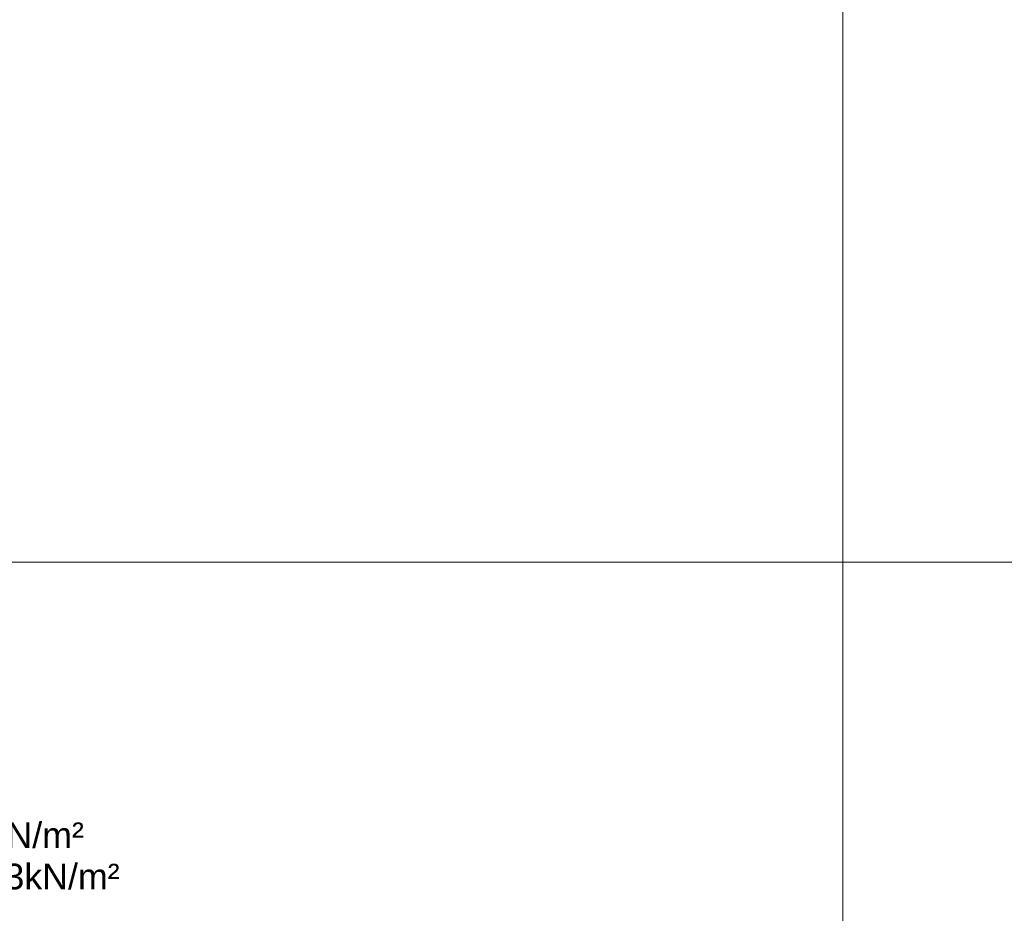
# Model space of a CAD drawing. Header units: metres. Extents: x 0.9 to 30.1, y -10.7 to 8.6.
# Tile 176 of 256: x 5.189 to 6.159, y 3.854 to 4.734. Entities that reach past the tile are written whole.
import ezdxf

# ---------------------------------------------------------------- set-up
doc = ezdxf.new("R2010")
doc.units = ezdxf.units.M
doc.layers.add('Keine', color=7, linetype='Continuous', lineweight=9)
doc.styles.add('Arial', font='arial.ttf')

msp = doc.modelspace()

# ---------------------------------------------------------------- linework, layer by layer
at = {"layer": 'Keine', "color": 255, "flags": 128}
for points in [[(4, 6.6), (6, 6.6), (6, 4.2), (4, 4.2)], [(6, 6.6), (8, 6.6), (8, 4.2), (6, 4.2)], [(4, 4.2), (6, 4.2), (6, 1.8), (4, 1.8)], [(6, 4.2), (8, 4.2), (8, 1.8), (6, 1.8)]]:
    msp.add_lwpolyline(points, close=True, dxfattribs=at)

# ---------------------------------------------------------------- texts
at = {"layer": 'Keine', "color": 7, "transparency": 33554687, "insert": (4.98428, 3.94351), "char_height": 0.0252181, "attachment_point": 1, "line_spacing_factor": 0.969122, "style": 'Arial'}
msp.add_mtext('Punktlast 2kN/m²\\PFlächenlast 3kN/m²', dxfattribs=at)

doc.saveas('drawing.dxf')
